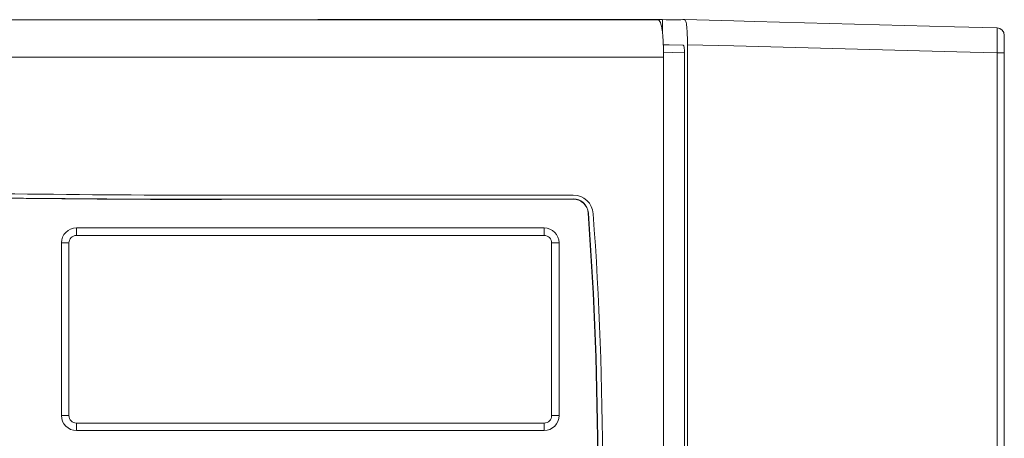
# Model space of a CAD drawing. Header units: millimetres. Extents: x 97 to 538, y 57 to 365.
# Tile 40 of 44: x 424 to 463, y 348 to 365. Entities that reach past the tile are written whole.
import ezdxf

# ---------------------------------------------------------------- set-up
doc = ezdxf.new("R2010")
doc.units = ezdxf.units.MM

msp = doc.modelspace()

# ---------------------------------------------------------------- linework, layer by layer
at = {"color": 7, "linetype": 'Continuous', "lineweight": 15}
for p, q in [((449.473, 365.223), (408.493, 365.223)), ((435.876, 365.228), (435.876, 365.223)), ((435.882, 365.228), (435.879, 365.228)), ((435.882, 365.223), (435.882, 365.228)), ((449.664, 365.228), (449.664, 364.708)), ((450.667, 364.225), (450.667, 336.149)), ((408.493, 363.723), (449.707, 363.723)), ((449.707, 336.177), (449.707, 363.723)), ((450.548, 336.866), (450.548, 363.904)), ((463.054, 326.506), (463.054, 363.899)), ((463.346, 363.899), (463.054, 363.899)), ((463.346, 363.899), (463.346, 326.506)), ((446.097, 358.194), (432.032, 358.194)), ((432.021, 358.033), (446.093, 358.048)), ((432.021, 358.024), (446.093, 358.036)), ((432.021, 358.033), (432.021, 358.024)), ((446.093, 358.036), (446.093, 358.048)), ((446.704, 357.48), (446.692, 357.479)), ((426.215, 356.881), (444.931, 356.881)), ((426.215, 356.581), (426.215, 356.881)), ((444.931, 356.581), (444.931, 356.881)), ((425.615, 349.364), (425.615, 356.281)), ((425.615, 356.281), (425.915, 356.281)), ((425.915, 349.364), (425.915, 356.281)), ((426.215, 356.581), (444.931, 356.581)), ((445.231, 356.281), (445.231, 349.364)), ((445.231, 356.281), (445.531, 356.281)), ((445.531, 356.281), (445.531, 349.364)), ((425.615, 349.364), (425.915, 349.364)), ((445.231, 349.364), (445.531, 349.364)), ((444.931, 349.065), (426.215, 349.065)), ((426.215, 348.765), (426.215, 349.065)), ((444.931, 348.765), (426.215, 348.765)), ((444.931, 348.765), (444.931, 349.065))]:
    msp.add_line(p, q, dxfattribs=at)
at = {"color": 7, "linetype": 'Continuous', "lineweight": 15, "flags": 128}
for points in [[(463.054, 364.899), (461.347, 364.944), (453.353, 365.154), (452.519, 365.176), (450.551, 365.228)], [(450.498, 364.205), (449.93, 364.215), (449.699, 364.219)], [(450.667, 364.225), (452.519, 364.176), (456.98, 364.059), (461.441, 363.941), (463.054, 363.899)], [(449.704, 363.919), (450.072, 363.913), (450.548, 363.904)]]:
    msp.add_lwpolyline(points, dxfattribs=at)
at = {"color": 7, "linetype": 'Continuous', "lineweight": 15}
for centre, radius, start, end in [((463.046, 364.599), 0.3, 359.9999, 88.5004), ((431.433, 1009.223), 651.2, 268.051001, 270.051724), ((432.032, 1009.194), 651, 268.541204, 270), ((446.097, 357.394), 0.8, 4.117, 90), ((431.333, 1009.223), 651.191, 268.885569, 270.060549), ((446.094, 357.436), 0.612, 4.1342, 90.0605), ((446.094, 357.436), 0.6, 4.1336, 90.0517), ((300.58, 346.92), 146.493, 356.0886, 4.1336), ((300.603, 346.92), 146.482, 356.088, 4.13423), ((300.58, 346.92), 146.693, 356.07206, 4.11697)]:
    msp.add_arc(centre, radius, start, end, dxfattribs=at)
for centre, major_axis, ratio, start_param, end_param in [((426.215, 356.28), (-0.425, 0.425), 0.999315, 5.49813, 7.068241), ((444.931, 356.28), (0.425, 0.425), 0.999315, 5.49813, 7.068241), ((426.215, 356.28), (0.213, -0.213), 0.997948, 2.356537, 3.926648), ((444.931, 356.28), (0.213, 0.213), 0.997948, 5.49813, 7.068241), ((426.215, 349.365), (-0.425, -0.425), 0.999315, 5.49813, 7.068241), ((426.215, 349.365), (0.213, 0.213), 0.997948, 2.356537, 3.926648), ((444.931, 349.365), (0.425, -0.425), 0.999315, 5.49813, 7.068241), ((444.931, 349.365), (0.213, -0.213), 0.997948, 5.49813, 7.068241)]:
    msp.add_ellipse(centre, major_axis=major_axis, ratio=ratio, start_param=start_param, end_param=end_param, dxfattribs=at)
for points, knots in [([(435.884, 365.228), (435.882, 365.228), (435.874, 365.228), (435.877, 365.228), (435.88, 365.228)], [0, 0, 0, 0, 0.2684789, 1, 1, 1, 1]), ([(449.64, 365.228), (446.325, 365.228), (443.516, 365.228), (438.914, 365.228), (437.133, 365.228), (435.882, 365.228)], [0, 0, 0, 0, 0.5, 0.5, 1, 1, 1, 1]), ([(449.707, 363.723), (449.707, 363.822), (449.706, 363.92), (449.703, 364.113), (449.7, 364.209), (449.692, 364.391), (449.687, 364.478), (449.674, 364.641), (449.666, 364.719), (449.638, 364.926), (449.614, 365.036), (449.553, 365.184), (449.515, 365.223), (449.473, 365.223)], [0, 0, 0, 0, 0.125, 0.125, 0.25, 0.25, 0.375, 0.375, 0.5, 0.5, 0.75, 0.75, 1, 1, 1, 1]), ([(450.551, 365.228), (450.467, 365.228), (450.35, 365.227), (450.054, 365.227), (449.875, 365.227), (449.664, 365.228)], [0, 0, 0, 0, 0.5, 0.5, 1, 1, 1, 1]), ([(450.551, 365.228), (450.571, 365.228), (450.589, 365.202), (450.619, 365.102), (450.631, 365.028), (450.659, 364.751), (450.667, 364.49), (450.667, 364.225)], [0, 0, 0, 0, 0.25, 0.25, 0.5, 0.5, 1, 1, 1, 1]), ([(463.054, 363.899), (463.056, 364.164), (463.057, 364.423), (463.057, 364.7), (463.057, 364.774), (463.056, 364.874), (463.055, 364.899), (463.054, 364.899)], [0, 0, 0, 0, 0.5, 0.5, 0.75, 0.75, 1, 1, 1, 1]), ([(463.346, 364.599), (463.346, 364.599), (463.346, 364.581), (463.346, 364.512), (463.346, 364.46), (463.346, 364.266), (463.346, 364.084), (463.346, 363.899)], [0, 0, 0, 0, 0.25, 0.25, 0.5, 0.5, 1, 1, 1, 1]), ([(450.498, 364.205), (450.512, 364.205), (450.525, 364.173), (450.543, 364.063), (450.548, 363.984), (450.548, 363.904)], [0, 0, 0, 0, 0.5, 0.5, 1, 1, 1, 1])]:
    msp.add_open_spline(points, degree=3, knots=knots, dxfattribs=at)
msp.add_open_spline([(449.664, 365.228), (449.656, 365.228), (449.648, 365.228), (449.64, 365.228)], degree=3, dxfattribs=at)

doc.saveas('drawing.dxf')
